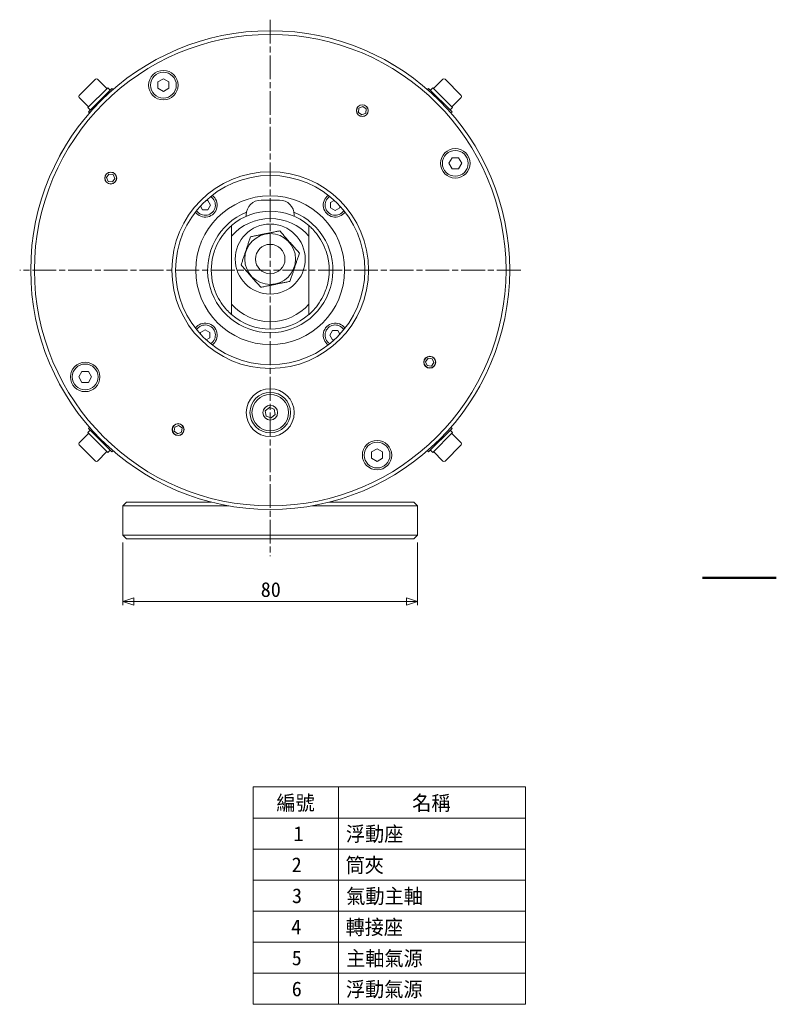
# Model space of a CAD drawing. Header units: millimetres. Extents: x 0 to 594, y 0 to 420.
# Tile 5 of 5: x 389 to 594, y 94 to 362. Entities that reach past the tile are written whole.
import ezdxf

# ---------------------------------------------------------------- set-up
doc = ezdxf.new("R2010")
doc.units = ezdxf.units.MM
doc.header["$LTSCALE"] = 2
doc.linetypes.add('CHAIN', pattern=[0.3543, 0.2362, -0.0295, 0.0591, -0.0295])
doc.layers.get('0').update_dxf_attribs({"lineweight": 18})
for name, color, linetype, lineweight in [('一般', 7, 'Continuous', 9), ('中心線(ISO)', 7, 'CHAIN', 9), ('可見邊線(ISO)', 7, 'Continuous', 9), ('圖框_0', 7, 'Continuous', 50), ('標註(ISO)', 7, 'Continuous', 9)]:
    doc.layers.add(name, color=color, linetype=linetype, lineweight=lineweight)
doc.dimstyles.new('標註', dxfattribs={"dimscale": 2, "dimtxt": 2, "dimasz": 1.5, "dimexe": 0.5, "dimexo": 1, "dimgap": 0.5, "dimtad": 1, "dimdec": 3, "dimrnd": 1e-08, "dimdsep": 46, "dimtxsty": 'Standard', "dimblk": 'Filled-1', "dimcen": 0.09, "dimdle": 5, "dimclrd": 3, "dimclre": 3, "dimclrt": 3, "dimazin": 2, "dimtfac": 1, "dimtdec": 3, "dimtmove": 0, "dimatfit": 3, "dimldrblk": 'Filled-1', "dimfxl": 0, "dimtolj": 1, "dimlwd": 9, "dimlwe": 9, "dimarcsym": 0})

# ---------------------------------------------------------------- blocks, each defined once
blk = doc.blocks.new('Borders Default Border')
at = {"layer": '圖框_0', "flags": 128}
blk.add_lwpolyline([(297, 105), (287, 105)], dxfattribs=at)
blk = doc.blocks.new('Table1')
at = {"layer": '一般'}
for p, q in [((226.01, 76.6), (262.97, 76.6)), ((226.01, 76.6), (226.01, 72.38)), ((237.57, 76.6), (237.57, 72.38)), ((262.97, 76.6), (262.97, 72.38)), ((226.01, 72.38), (262.97, 72.38)), ((226.01, 72.38), (226.01, 47.09)), ((237.57, 72.38), (237.57, 47.09)), ((262.97, 72.38), (262.97, 47.09)), ((226.01, 68.17), (262.97, 68.17)), ((226.01, 63.95), (262.97, 63.95)), ((226.01, 59.74), (262.97, 59.74)), ((226.01, 55.52), (262.97, 55.52)), ((226.01, 51.31), (262.97, 51.31)), ((226.01, 47.09), (262.97, 47.09))]:
    blk.add_line(p, q, dxfattribs=at)
at = {"layer": '一般', "color": 3, "char_height": 2, "attachment_point": 7}
for s, insert in [('編號', (229.16, 73.21)), ('名稱', (247.59, 73.2)), ('1', (231.47, 69.26)), ('浮動座', (238.59, 68.99)), ('2', (231.23, 65.04)), ('筒夾', (238.54, 64.76)), ('3', (231.27, 60.8)), ('氣動主軸', (238.64, 60.54)), ('4', (231.17, 56.61)), ('轉接座', (238.54, 56.34)), ('5', (231.24, 52.36)), ('主軸氣源', (238.62, 52.11)), ('6', (231.24, 48.15)), ('浮動氣源', (238.59, 47.9))]:
    blk.add_mtext(s, dxfattribs=dict(at, insert=insert))
blk = doc.blocks.new('Filled-1')
at = {"color": 0}
for p, q in [((0, 0), (-1, 0.333)), ((-1, 0.333), (-1, -0.333)), ((-1, 0), (0, 0)), ((-1, -0.333), (0, 0))]:
    blk.add_line(p, q, dxfattribs=at)
at = {"color": 0, "flags": 128}
blk.add_lwpolyline([(-1, -0.333), (0, 0)], dxfattribs=at)
at = {"color": 0}
blk.add_solid([(-1, -0.333), (0, 0), (-1, 0.333), (-1, -0.333)], dxfattribs=at)
blk = doc.blocks.new('*D47')
at = {"layer": 'Defpoints', "color": 0, "linetype": 'Continuous'}
for p in [(416.64, 221.54), (496.64, 221.54), (496.64, 203.54)]:
    blk.add_point(p, dxfattribs=at)
at = {"layer": '標註(ISO)', "color": 3, "linetype": 'Continuous', "lineweight": 9}
for p, q in [((416.64, 219.54), (416.64, 202.54)), ((496.64, 219.54), (496.64, 202.54)), ((419.64, 203.54), (493.64, 203.54))]:
    blk.add_line(p, q, dxfattribs=at)
at = {"layer": '標註(ISO)', "color": 3, "linetype": 'Continuous', "lineweight": 9, "xscale": 3, "yscale": 3, "zscale": 3, "rotation": 180}
blk.add_blockref('Filled-1', (416.64, 203.54), dxfattribs=at)
at = {"layer": '標註(ISO)', "color": 3, "linetype": 'Continuous', "lineweight": 9, "xscale": 3, "yscale": 3, "zscale": 3}
blk.add_blockref('Filled-1', (496.64, 203.54), dxfattribs=at)
at = {"layer": '標註(ISO)', "color": 3, "linetype": 'Continuous', "lineweight": 9, "insert": (454.07, 206.77), "char_height": 4, "attachment_point": 4}
blk.add_mtext('\\A1;80', dxfattribs=at)

msp = doc.modelspace()

# ---------------------------------------------------------------- linework, layer by layer
at = {"layer": '中心線(ISO)', "linetype": 'CHAIN', "ltscale": 13.688964}
for p, q in [((456.6405, 361.5401), (456.6405, 215.8857)), ((524.6405, 293.5401), (388.6405, 293.5401))]:
    msp.add_line(p, q, dxfattribs=at)
at = {"layer": '可見邊線(ISO)'}
for p, q in [((488.1071, 350.4284), (488.0919, 350.4243)), ((488.1071, 350.4284), (490.1739, 349.2351)), ((490.1739, 349.2351), (490.178, 349.2199)), ((404.8096, 340.987), (409.1937, 345.3711)), ((409.7594, 345.3711), (412.3049, 342.8255)), ((426.1405, 344.6356), (427.6405, 345.5017)), ((427.6405, 345.5017), (429.1405, 344.6356)), ((503.5217, 345.3711), (500.9761, 342.8255)), ((504.0874, 345.3711), (508.4715, 340.987)), ((407.1431, 337.6636), (412.5171, 343.0376)), ((407.2845, 336.5322), (413.6484, 342.8962)), ((413.1535, 342.4012), (412.5171, 343.0376)), ((413.9709, 342.5738), (413.6484, 342.8962)), ((426.1405, 342.9036), (426.1405, 344.6356)), ((427.6405, 342.0376), (426.1405, 342.9036)), ((429.1405, 342.9036), (427.6405, 342.0376)), ((429.1405, 344.6356), (429.1405, 342.9036)), ((499.3102, 342.5738), (499.6326, 342.8962)), ((499.6326, 342.8962), (505.9966, 336.5322)), ((500.1276, 342.4012), (500.764, 343.0376)), ((500.764, 343.0376), (506.138, 337.6636)), ((404.8096, 340.4213), (407.3552, 337.8757)), ((508.4715, 340.4213), (505.9259, 337.8757)), ((407.7795, 337.0272), (407.1431, 337.6636)), ((480.5864, 336.3701), (480.7053, 337.5186)), ((480.7053, 337.5186), (481.7594, 337.99)), ((481.7594, 337.99), (482.6947, 337.3127)), ((482.6947, 337.3127), (482.5758, 336.1642)), ((505.5016, 337.0272), (506.138, 337.6636)), ((407.6069, 336.2098), (407.2845, 336.5322)), ((481.5217, 335.6928), (480.5864, 336.3701)), ((482.5758, 336.1642), (481.5217, 335.6928)), ((505.6742, 336.2098), (505.9966, 336.5322)), ((399.7522, 325.0067), (400.9455, 327.0735)), ((400.9455, 327.0735), (400.9608, 327.0776)), ((399.7522, 325.0067), (399.7563, 324.9915)), ((505.138, 322.5401), (506.004, 324.0401)), ((506.004, 324.0401), (507.736, 324.0401)), ((507.736, 324.0401), (508.6021, 322.5401)), ((506.004, 321.0401), (505.138, 322.5401)), ((507.736, 321.0401), (506.004, 321.0401)), ((508.6021, 322.5401), (507.736, 321.0401)), ((412.1907, 318.659), (412.8679, 319.5942)), ((412.662, 317.6049), (412.1907, 318.659)), ((412.8679, 319.5942), (414.0165, 319.4754)), ((414.4878, 318.4213), (413.8106, 317.486)), ((414.0165, 319.4754), (414.4878, 318.4213)), ((413.8106, 317.486), (412.662, 317.6049)), ((438.267, 309.938), (437.7093, 310.9211)), ((439.2155, 312.4308), (439.7294, 312.4269)), ((440.4416, 311.1715), (439.7104, 309.927)), ((439.7294, 312.4269), (440.4416, 311.1715)), ((454.1405, 312.5401), (459.1405, 312.5401)), ((473.0274, 310.4703), (473.0384, 311.9136)), ((474.2719, 309.7391), (473.0274, 310.4703)), ((473.0384, 311.9136), (474.0216, 312.4713)), ((475.5273, 310.4513), (474.2719, 309.7391)), ((475.5312, 310.9652), (475.5273, 310.4513)), ((439.7104, 309.927), (438.267, 309.938)), ((450.1405, 308.1603), (450.1405, 308.5401)), ((463.1405, 308.1603), (463.1405, 308.5401)), ((446.1405, 296.5401), (446.1405, 302.8003)), ((467.1405, 302.8003), (467.1405, 296.5401)), ((446.1405, 284.28), (446.1405, 296.5401)), ((467.1405, 296.5401), (467.1405, 284.28)), ((437.7498, 276.1151), (437.7537, 276.629)), ((437.7537, 276.629), (439.0092, 277.3411)), ((439.0092, 277.3411), (440.2537, 276.61)), ((440.2537, 276.61), (440.2427, 275.1666)), ((472.8395, 275.9088), (473.5707, 277.1533)), ((473.5517, 274.6533), (472.8395, 275.9088)), ((473.5707, 277.1533), (475.014, 277.1423)), ((475.014, 277.1423), (475.5717, 276.1591)), ((440.2427, 275.1666), (439.2595, 274.6089)), ((474.0656, 274.6494), (473.5517, 274.6533)), ((498.7932, 268.659), (499.4705, 269.5942)), ((499.2646, 267.6049), (498.7932, 268.659)), ((500.4131, 267.486), (499.2646, 267.6049)), ((499.4705, 269.5942), (500.619, 269.4754)), ((501.0904, 268.4213), (500.4131, 267.486)), ((500.619, 269.4754), (501.0904, 268.4213)), ((404.679, 264.5401), (405.545, 266.0401)), ((405.545, 266.0401), (407.2771, 266.0401)), ((407.2771, 266.0401), (408.1431, 264.5401)), ((405.545, 263.0401), (404.679, 264.5401)), ((407.2771, 263.0401), (405.545, 263.0401)), ((408.1431, 264.5401), (407.2771, 263.0401)), ((513.5288, 262.0735), (512.3355, 260.0067)), ((513.5288, 262.0735), (513.5247, 262.0888)), ((512.3355, 260.0067), (512.3203, 260.0026)), ((455.2877, 255.3433), (456.3999, 256.2633)), ((455.5283, 253.9201), (455.2877, 255.3433)), ((456.3999, 256.2633), (457.7527, 255.7601)), ((457.9934, 254.3369), (456.8812, 253.417)), ((457.7527, 255.7601), (457.9934, 254.3369)), ((430.7053, 250.9161), (431.7594, 251.3874)), ((431.7594, 251.3874), (432.6947, 250.7102)), ((456.8812, 253.417), (455.5283, 253.9201)), ((404.8096, 246.6589), (407.3552, 249.2045)), ((407.7795, 250.0531), (407.1431, 249.4167)), ((412.5171, 244.0427), (407.1431, 249.4167)), ((407.6069, 250.8704), (407.2845, 250.548)), ((413.6484, 244.1841), (407.2845, 250.548)), ((430.5864, 249.7675), (430.7053, 250.9161)), ((431.5217, 249.0903), (430.5864, 249.7675)), ((432.5758, 249.5616), (431.5217, 249.0903)), ((432.6947, 250.7102), (432.5758, 249.5616)), ((505.9966, 250.548), (499.6326, 244.1841)), ((506.138, 249.4167), (500.764, 244.0427)), ((505.5016, 250.0531), (506.138, 249.4167)), ((505.6742, 250.8704), (505.9966, 250.548)), ((508.4715, 246.6589), (505.9259, 249.2045)), ((409.1937, 241.7092), (404.8096, 246.0933)), ((508.4715, 246.0933), (504.0874, 241.7092)), ((409.7594, 241.7092), (412.3049, 244.2548)), ((413.1535, 244.6791), (412.5171, 244.0427)), ((413.9709, 244.5065), (413.6484, 244.1841)), ((484.1405, 244.1767), (485.6405, 245.0427)), ((484.1405, 242.4446), (484.1405, 244.1767)), ((485.6405, 245.0427), (487.1405, 244.1767)), ((487.1405, 244.1767), (487.1405, 242.4446)), ((499.3102, 244.5065), (499.6326, 244.1841)), ((500.1276, 244.6791), (500.764, 244.0427)), ((503.5217, 241.7092), (500.9761, 244.2548)), ((485.6405, 241.5786), (484.1405, 242.4446)), ((487.1405, 242.4446), (485.6405, 241.5786)), ((423.1071, 237.8451), (423.103, 237.8604)), ((425.1739, 236.6518), (423.1071, 237.8451)), ((425.1739, 236.6518), (425.1892, 236.6559)), ((417.6405, 230.5401), (416.6405, 229.5401)), ((417.6405, 230.5401), (421.6405, 230.5401)), ((440.6405, 230.5401), (421.6405, 230.5401)), ((491.6405, 230.5401), (472.6405, 230.5401)), ((491.6405, 230.5401), (495.6405, 230.5401)), ((495.6405, 230.5401), (496.6405, 229.5401)), ((421.6405, 229.5401), (416.6405, 229.5401)), ((416.6405, 229.5401), (416.6405, 221.5401)), ((421.6405, 229.5401), (445.2827, 229.5401)), ((467.9984, 229.5401), (491.6405, 229.5401)), ((496.6405, 229.5401), (491.6405, 229.5401)), ((496.6405, 221.5401), (496.6405, 229.5401)), ((416.6405, 221.5401), (421.6405, 221.5401)), ((416.6405, 221.5401), (417.6405, 220.5401)), ((421.6405, 220.5401), (417.6405, 220.5401)), ((491.6405, 221.5401), (421.6405, 221.5401)), ((421.6405, 220.5401), (491.6405, 220.5401)), ((491.6405, 221.5401), (496.6405, 221.5401)), ((495.6405, 220.5401), (491.6405, 220.5401)), ((496.6405, 221.5401), (495.6405, 220.5401))]:
    msp.add_line(p, q, dxfattribs=at)
for centre, radius in [((456.6405, 293.5401), 65), ((456.6405, 293.5401), 64), ((427.6405, 343.7696), 4), ((427.6405, 343.7696), 3.5), ((481.6405, 336.8414), 1.621), ((481.6405, 336.8414), 1.5706), ((506.87, 322.5401), 4), ((506.87, 322.5401), 3.5), ((413.3393, 318.5401), 1.621), ((413.3393, 318.5401), 1.5706), ((456.6405, 293.5401), 26.7), ((456.6405, 293.5401), 25.7), ((456.6405, 293.5401), 20.2), ((456.6405, 296.5401), 9.5), ((456.6405, 296.5401), 6.9), ((456.6405, 296.5401), 4), ((499.9418, 268.5401), 1.621), ((499.9418, 268.5401), 1.5706), ((406.4111, 264.5401), 4), ((406.4111, 264.5401), 3.5), ((456.6405, 254.8401), 6.5), ((456.6405, 254.8401), 5.5), ((456.6405, 254.8401), 4.95), ((456.6405, 254.8401), 2), ((431.6405, 250.2389), 1.621), ((431.6405, 250.2389), 1.5706), ((485.6405, 243.3107), 4), ((485.6405, 243.3107), 3.5)]:
    msp.add_circle(centre, radius, dxfattribs=at)
for centre, radius, start, end in [((409.4765, 345.0882), 0.4, 45, 135), ((503.8046, 345.0882), 0.4, 45, 135), ((405.0925, 340.7042), 0.4, 135, 225), ((508.1886, 340.7042), 0.4, 315, 45), ((438.9982, 311.1824), 3.25, 215.264072, 54.735928), ((438.9982, 311.1824), 2.75, 212.190149, 57.809851), ((474.2828, 311.1824), 3.25, 125.264072, 324.735928), ((474.2828, 311.1824), 2.75, 122.190149, 327.809851), ((454.1405, 308.5401), 4, 90, 180), ((459.1405, 308.5401), 4, 0, 90), ((456.6405, 293.5401), 17, 112.230354, 67.769646), ((456.6405, 293.5401), 16, 48.9855, 131.0145), ((456.6405, 293.5401), 14, 41.409622, 138.590378), ((456.6405, 293.5401), 16, 165.638488, 194.361512), ((456.6405, 293.5401), 16, 345.638488, 14.361512), ((456.6405, 293.5401), 14, 221.409622, 318.590378), ((456.6405, 293.5401), 16, 228.9855, 311.0145), ((438.9982, 275.8978), 3.25, 305.264072, 144.735928), ((438.9982, 275.8978), 2.75, 302.190149, 147.809851), ((474.2828, 275.8978), 3.25, 35.264072, 234.735928), ((474.2828, 275.8978), 2.75, 32.190149, 237.809851), ((405.0925, 246.3761), 0.4, 135, 225), ((508.1886, 246.3761), 0.4, 315, 45), ((409.4765, 241.992), 0.4, 225, 315), ((503.8046, 241.992), 0.4, 225, 315)]:
    msp.add_arc(centre, radius, start, end, dxfattribs=at)
for points, knots in [([(446.1405, 305.6128), (446.1405, 305.6128), (446.0979, 305.5761), (445.9317, 305.4285), (445.8082, 305.3175), (445.347, 304.8818), (444.9142, 304.4447), (443.9636, 303.3361), (443.4333, 302.6188), (442.4756, 301.0374), (442.0474, 300.1726), (441.4806, 298.6926), (441.2936, 298.1052), (441.1405, 297.5088)], [1.58490749, 1.58490749, 1.58490749, 1.58490749, 1.69710946, 1.69710946, 1.80931142, 1.80931142, 2.03371535, 2.03371535, 2.31774026, 2.31774026, 2.60176516, 2.60176516, 2.77942308, 2.77942308, 2.77942308, 2.77942308]), ([(472.1405, 297.5088), (471.9874, 298.1052), (471.8005, 298.6926), (471.2337, 300.1726), (470.8055, 301.0374), (469.8478, 302.6188), (469.3175, 303.3361), (468.3668, 304.4447), (467.9341, 304.8818), (467.4729, 305.3175), (467.3494, 305.4285), (467.1832, 305.5761), (467.1405, 305.6128), (467.1405, 305.6128)], [3.56020689, 3.56020689, 3.56020689, 3.56020689, 3.7378648, 3.7378648, 4.02188971, 4.02188971, 4.30591462, 4.30591462, 4.53031855, 4.53031855, 4.64252051, 4.64252051, 4.75472247, 4.75472247, 4.75472247, 4.75472247]), ([(441.1405, 289.5715), (441.2936, 288.975), (441.4806, 288.3876), (442.0474, 286.9076), (442.4756, 286.0429), (443.4333, 284.4615), (443.9636, 283.7442), (444.9142, 282.6356), (445.347, 282.1984), (445.8082, 281.7628), (445.9317, 281.6518), (446.0979, 281.5042), (446.1405, 281.4674), (446.1405, 281.4674)], [3.56020689, 3.56020689, 3.56020689, 3.56020689, 3.7378648, 3.7378648, 4.02188971, 4.02188971, 4.30591462, 4.30591462, 4.53031855, 4.53031855, 4.64252051, 4.64252051, 4.75472247, 4.75472247, 4.75472247, 4.75472247]), ([(467.1405, 281.4674), (467.1405, 281.4674), (467.1832, 281.5042), (467.3494, 281.6518), (467.4729, 281.7628), (467.9341, 282.1984), (468.3668, 282.6356), (469.3175, 283.7442), (469.8478, 284.4615), (470.8055, 286.0429), (471.2337, 286.9076), (471.8005, 288.3876), (471.9874, 288.975), (472.1405, 289.5715)], [1.58490749, 1.58490749, 1.58490749, 1.58490749, 1.69710946, 1.69710946, 1.80931142, 1.80931142, 2.03371535, 2.03371535, 2.31774026, 2.31774026, 2.60176516, 2.60176516, 2.77942308, 2.77942308, 2.77942308, 2.77942308])]:
    msp.add_open_spline(points, degree=3, knots=knots, dxfattribs=at)
for points, weights in [([(446.1405, 305.6128), (446.1405, 304.1128), (446.1405, 302.8003)], [1.02505827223, 1.01693062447, 1]), ([(467.1405, 302.8003), (467.1405, 304.1128), (467.1405, 305.6128)], [1, 1.01693062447, 1.02505827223]), ([(448.7178, 294.9389), (450.0051, 298.7698), (451.2924, 302.6008)], [2.42608644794, 2.80140332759, 2.42608644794]), ([(451.2924, 302.6008), (455.2538, 303.4014), (459.2152, 304.202)], [2.4260863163, 2.80140317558, 2.4260863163]), ([(459.2152, 304.202), (461.8892, 301.1717), (464.5632, 298.1414)], [2.4260863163, 2.80140317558, 2.4260863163]), ([(464.5632, 298.1414), (463.2759, 294.3104), (461.9886, 290.4795)], [2.42608644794, 2.80140332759, 2.42608644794]), ([(454.0659, 288.8782), (451.3919, 291.9085), (448.7178, 294.9389)], [2.4260863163, 2.80140317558, 2.4260863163]), ([(461.9886, 290.4795), (458.0273, 289.6789), (454.0659, 288.8782)], [2.4260863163, 2.80140317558, 2.4260863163]), ([(446.1405, 284.28), (446.1405, 282.9675), (446.1405, 281.4674)], [1, 1.01693062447, 1.02505827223]), ([(467.1405, 281.4674), (467.1405, 282.9675), (467.1405, 284.28)], [1.02505827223, 1.01693062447, 1])]:
    msp.add_rational_spline(points, weights, degree=2, dxfattribs=at)

# ---------------------------------------------------------------- block references
at = {"xscale": 2, "yscale": 2, "zscale": 2}
for name in ['Borders Default Border', 'Table1']:
    msp.add_blockref(name, (0, 0), dxfattribs=at)

# ---------------------------------------------------------------- dimensions: what is measured, and where the dimension line sits
at = {"layer": '標註(ISO)', "color": 3, "linetype": 'Continuous', "lineweight": 9}
dim = msp.add_linear_dim(base=(496.6405, 203.5401), p1=(416.6405, 221.5401), p2=(496.6405, 221.5401), angle=180, dimstyle='標註', override={"dimgap": 0.5, "dimdec": 3, "dimtol": 0, "dimlim": 0, "dimtp": 0, "dimtm": 0, "dimtdec": 3, "dimtofl": 0, "dimatfit": 1}, dxfattribs=at)
dim.commit()
dim.dimension.update_dxf_attribs({"geometry": '*D47', "text_midpoint": (456.6405, 203.5401), "dimtype": 160})

doc.saveas('drawing.dxf')
